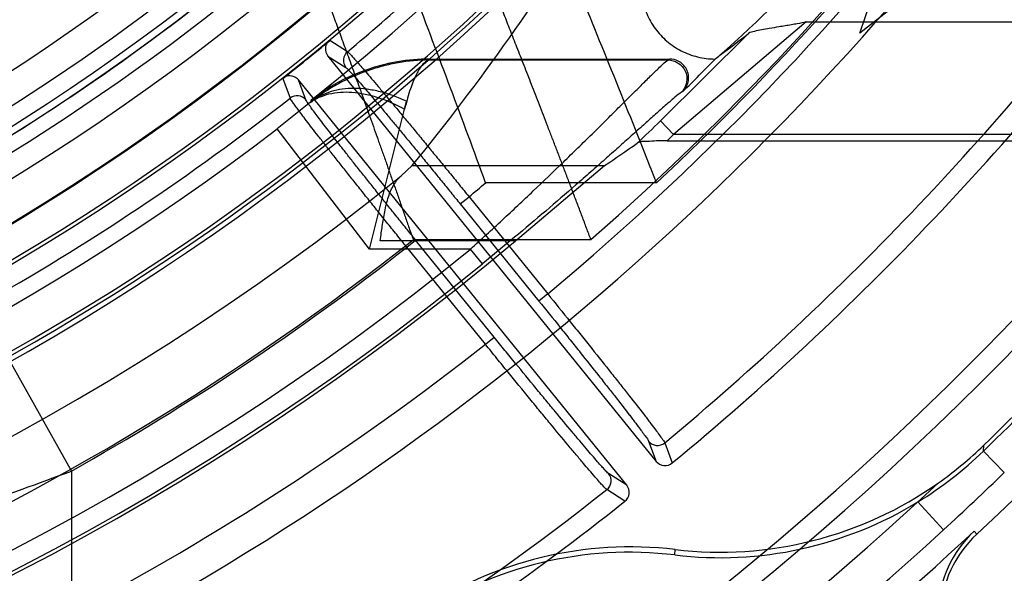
# Model space of a CAD drawing. Header units: millimetres. Extents: x 0 to 297, y 0 to 210.
# Tile 80 of 256: x 146.068 to 146.25, y 92.756 to 92.858. Entities that reach past the tile are written whole.
import ezdxf

# ---------------------------------------------------------------- set-up
doc = ezdxf.new("R2010")
doc.units = ezdxf.units.MM
doc.header["$LTSCALE"] = 16.335
doc.layers.get('0').update_dxf_attribs({"linetype": 'CONTINUOUS'})
for name, color, linetype in [('01_GLOBAL', 7, 'CONTINUOUS'), ('INTFCLR_1', 7, 'CONTINUOUS'), ('INTFCLR_144815', 7, 'CONTINUOUS')]:
    doc.layers.add(name, color=color, linetype=linetype)

msp = doc.modelspace()

# ---------------------------------------------------------------- linework, layer by layer
at = {"color": 7, "linetype": 'Continuous'}
msp.add_circle((146.8548034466, 92.13446435), 2.66, dxfattribs=at)
at = {"color": 9, "linetype": 'Continuous'}
msp.add_arc((146.8548034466, 92.13446435), 2.6259090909, 92.9674534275, 177.0325465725, dxfattribs=at)
at = {"layer": '01_GLOBAL', "color": 7, "linetype": 'Continuous'}
msp.add_circle((146.8548034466, 92.13446435), 2.695, dxfattribs=at)
at = {"layer": 'INTFCLR_1', "color": 6, "linetype": 'Continuous'}
for radius in [0.4224162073, 0.4014439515]:
    msp.add_arc((145.8396077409, 93.1986600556), radius, 270, 90.00000002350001, dxfattribs=at)
at = {"layer": 'INTFCLR_144815', "color": 6, "linetype": 'Continuous'}
for p, q in [((146.2233002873, 92.8558915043), (146.2578980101, 92.9571600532)), ((146.312457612, 92.9256600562), (146.2233002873, 92.8558915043)), ((146.1249594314, 92.8540896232), (146.1254692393, 92.85454710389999)), ((146.1251100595, 92.85165560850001), (146.1857226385, 92.7768053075)), ((146.1438444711, 92.85110749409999), (146.1882113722, 92.85110749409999)), ((146.1173205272, 92.84790377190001), (146.1167670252, 92.8475002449)), ((146.1802826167, 92.7724000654), (146.1196700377, 92.84725036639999)), ((146.1220352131, 92.8434854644), (146.1218753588, 92.84310418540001)), ((146.1877573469, 92.8360289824), (146.2907237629, 92.8360289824)), ((146.1406440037, 92.831418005), (146.1386210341, 92.8295294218)), ((146.1597532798, 92.8175494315), (146.1761966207, 92.831418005)), ((146.1891589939, 92.75951191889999), (146.1892359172, 92.7605146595))]:
    msp.add_line(p, q, dxfattribs=at)
at = {"layer": 'INTFCLR_144815', "color": 9, "linetype": 'Continuous'}
for p, q in [((146.213404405, 92.8579561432), (146.1889246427, 92.8371532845)), ((146.2134044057, 92.8579561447), (146.3091009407, 92.8579561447)), ((146.1287270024, 92.8524653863), (146.125469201, 92.8545471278)), ((146.1864940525, 92.8396686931), (146.202785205, 92.8558434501)), ((146.1251100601, 92.85165560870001), (146.1284395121, 92.8495343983)), ((146.1437667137, 92.8509367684), (146.1438445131, 92.85110749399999)), ((146.1437667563, 92.85093676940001), (146.1879183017, 92.85093676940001)), ((146.1882113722, 92.85110749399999), (146.1879183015, 92.8509367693)), ((146.1167670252, 92.8475002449), (146.1181259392, 92.8438808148)), ((146.1210526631, 92.8435526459), (146.1196700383, 92.8472503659)), ((146.1906613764, 92.84512542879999), (146.1903813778, 92.8449616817)), ((146.1327794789, 92.81602279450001), (146.115761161, 92.83823449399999)), ((146.1864940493, 92.8396686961), (146.1889246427, 92.8371532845)), ((146.2916252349, 92.8371532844), (146.1889246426, 92.8371532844)), ((146.1406440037, 92.831418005), (146.1761966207, 92.831418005)), ((146.1857910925, 92.8282520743), (146.1542346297, 92.8282520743)), ((146.1495358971, 92.8243473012), (146.151167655, 92.8256686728)), ((146.151167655, 92.8256686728), (146.1656920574, 92.8077325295)), ((146.1495358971, 92.8243473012), (146.1640602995, 92.80641115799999)), ((146.1597532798, 92.8175494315), (146.1347628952, 92.8175494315)), ((146.1396714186, 92.8163592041), (146.1413031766, 92.8176805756)), ((146.1541958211, 92.7984230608), (146.1396714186, 92.8163592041)), ((146.1736737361, 92.81773766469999), (146.1408535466, 92.81773766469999)), ((146.155827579, 92.7997444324), (146.1413031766, 92.8176805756)), ((146.1514553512, 92.8160220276), (146.1327800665, 92.8160220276)), ((146.1536651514, 92.8133105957), (146.1514553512, 92.8160220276)), ((146.1656920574, 92.8077325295), (146.1640602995, 92.80641115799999)), ((146.0606249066, 92.8054780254), (146.0777518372, 92.7750097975)), ((146.1541958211, 92.7984230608), (146.155827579, 92.7997444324)), ((146.1843201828, 92.78052751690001), (146.1857226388, 92.7768053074)), ((146.187292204, 92.78023593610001), (146.1886922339, 92.7765067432)), ((146.2461605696, 92.7787136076), (146.2462202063, 92.7797922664)), ((146.2499986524, 92.7747490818), (146.2461605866, 92.7787135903)), ((146.0777518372, 92.7750097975), (146.0777518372, 92.7487237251)), ((146.1802826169, 92.7724000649), (146.1769333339, 92.7745457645)), ((146.179957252, 92.7694332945), (146.176600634, 92.77157807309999)), ((146.2340395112, 92.7693169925), (146.2387750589, 92.76416229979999)), ((146.2444063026, 92.7638906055), (146.2449058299, 92.7633540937))]:
    msp.add_line(p, q, dxfattribs=at)
at = {"layer": 'INTFCLR_144815', "color": 7, "linetype": 'Continuous'}
for p, q in [((146.1222054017, 92.84337935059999), (146.1157611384, 92.8382345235)), ((146.1327800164, 92.8160220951), (146.1396253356, 92.843309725)), ((146.1877573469, 92.8360289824), (146.1851934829, 92.8359661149))]:
    msp.add_line(p, q, dxfattribs=at)
at = {"layer": 'INTFCLR_144815', "color": 6, "linetype": 'Continuous'}
for radius in [0.4466793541, 0.4256665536]:
    msp.add_circle((145.8396077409, 93.1986600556), radius, dxfattribs=at)
for centre, radius, start, end in [((145.8396077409, 93.1986600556), 0.6157754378, 313.9937911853, 154.5150993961), ((145.8396077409, 93.1986600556), 0.5947754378, 312.9543589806, 154.5144414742), ((145.8396077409, 93.1986600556), 0.5751005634, 282.2440355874, 71.2863570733), ((145.8396077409, 93.1986600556), 0.4627266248, 45.0000000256, 314.9999999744), ((145.8396077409, 93.1986600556), 0.4618985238, 44.999999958, 315.000000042), ((145.8396077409, 93.1986600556), 0.461229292, 44.99999997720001, 315.0000000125), ((145.8396077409, 93.1986600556), 0.4472794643, 47.86578076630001, 312.1342192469), ((145.8396077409, 93.1986600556), 0.4408857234, 45.72777364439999, 314.2722263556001), ((145.8396077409, 93.1986600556), 0.4268887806, 45.6663486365, 314.3336513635), ((145.8396077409, 93.1986600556), 0.4537777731, 308.490992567, 51.50900743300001), ((145.8396077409, 93.1986600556), 0.4169682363, 295.6072723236, 334.3927276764), ((145.8396077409, 93.1986600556), 0.3959554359, 297.0737153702, 332.9262846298), ((145.8396077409, 93.1986600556), 0.5947754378, 205.4855585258, 293.0456409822), ((145.8396077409, 93.1986600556), 0.6157754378, 205.4849006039, 292.0062088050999), ((145.8396077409, 93.1986600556), 0.427, 292.2602718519, 310.9966113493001), ((145.8396077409, 93.1986600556), 0.5477895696, 309.5878226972, 323.4121773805), ((143.660967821, 91.9127814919), 2.6560238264, 20.1620810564, 20.9673979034), ((143.7466302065, 91.8662536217), 2.6220116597, 21.5241419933, 22.3475306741), ((145.8396077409, 93.1986600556), 0.4473594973, 308.2829108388, 309.7170891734), ((146.1438570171, 92.8160633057), 0.0350447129, 90.0205121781, 128.5118148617), ((146.1300742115, 92.85085352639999), 0.002100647, 129.8892240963, 218.9019537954), ((145.8396077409, 93.1986600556), 0.4982222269, 314.7982513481, 315.7665268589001), ((145.88066849, 93.2705178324), 0.5250789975, 306.9886106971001, 307.1136711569), ((146.119422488, 92.8422279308), 0.002100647, 39.0980469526, 128.1112074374), ((145.8396077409, 93.1986600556), 0.4977333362, 259.4836750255, 310.0313711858), ((145.8396077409, 93.1986600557), 0.583767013, 314.1494324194, 319.1799903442), ((145.8396077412, 93.19866005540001), 0.5844999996, 314.0715893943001, 319.1075185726), ((146.1974645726, 92.82901250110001), 0.07000914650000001, 301.4954530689, 314.0723645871), ((146.1974610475, 92.830023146), 0.0700042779, 305.2137929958, 314.1482256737), ((146.1873553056, 92.77812606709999), 0.002099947, 218.9714160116, 309.5433871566), ((146.1974912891, 92.82996267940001), 0.0699371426, 263.2209907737, 305.2221155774), ((146.1786513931, 92.7710776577), 0.0020998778, 308.4542789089, 39.03114667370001), ((145.8396077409, 93.1986600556), 0.5477895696, 294.5878227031, 308.4121772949), ((146.1975002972, 92.8289467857), 0.0699342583, 263.1498085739, 301.4986237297), ((145.8396077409, 93.1986600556), 0.5940423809, 293.0433107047, 312.9566892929), ((146.2587260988, 92.7485296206), 0.0210004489, 132.957954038, 221.0011730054), ((146.2592075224, 92.7479760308), 0.0210006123, 132.9560125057, 221.0007423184), ((146.1808183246, 92.6900516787), 0.0699594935, 83.15280260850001, 123.8630934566), ((146.1809808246, 92.6910441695), 0.0699595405, 83.22338960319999, 123.9275501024)]:
    msp.add_arc(centre, radius, start, end, dxfattribs=at)
at = {"layer": 'INTFCLR_144815', "color": 9, "linetype": 'Continuous'}
for centre, radius, start, end in [((145.8396077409, 93.1986600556), 0.5712784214, 292.4997540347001, 54.0964566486), ((145.8396077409, 93.1986600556), 0.4540564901, 52.5411294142, 307.4588705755), ((145.8396077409, 93.1986600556), 0.44073522, 45.7280221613, 314.2719778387), ((145.8396077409, 93.1986600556), 0.4337362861, 45.73034182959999, 314.2696581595), ((145.8396102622, 93.1986612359), 0.5153523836, 292.4997540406, 54.09645665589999), ((145.8396257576, 93.1986643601), 0.5066391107, 311.2505121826, 48.7494878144), ((145.8396077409, 93.1986600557), 0.5830188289, 203.8266800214, 313.0809380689), ((145.8396077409, 93.1986600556), 0.590019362, 203.8278898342, 312.5732768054), ((145.8396077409, 93.1986600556), 0.6110177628, 203.8266800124, 319.1799903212), ((145.8396077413, 93.19866005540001), 0.5069960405, 313.0638327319, 323.1640956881), ((145.839607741, 93.1986600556), 0.5090729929, 309.832493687, 323.1675063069), ((145.8362351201, 93.25029440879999), 0.537876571, 312.1945882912, 318.3797053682), ((145.8396077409, 93.1986600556), 0.4297215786, 293.9594928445, 310.8607650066), ((145.8396077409, 93.1986600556), 0.5440250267, 309.724476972, 323.2755230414), ((145.8396077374, 93.19866005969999), 0.4510440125, 309.8664382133, 311.9496809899), ((145.8396077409, 93.1986600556), 0.4510440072, 299.3413979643, 308.1335617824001), ((145.8396078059, 93.19865998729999), 0.4992041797, 313.3351440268, 314.0175347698), ((145.839607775, 93.1986600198), 0.5027020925, 313.8328155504, 314.0175347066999), ((145.8396077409, 93.1986600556), 0.4750435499, 258.4596803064, 309.0091107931), ((145.839607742, 93.1986600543), 0.4859960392, 309.8720266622, 310.3447838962), ((145.8396077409, 93.1986600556), 0.4856448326, 293.9594928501, 308.3380929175), ((145.8396077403, 93.1986600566), 0.4859960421, 299.3413979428, 308.1279733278), ((145.8396077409, 93.1986600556), 0.4936200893, 259.4138369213, 309.1798196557), ((145.8396077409, 93.1986600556), 0.4971179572, 259.4138369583, 309.1798197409), ((145.839607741, 93.19866005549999), 0.5090729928, 297.8915524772, 308.1675063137), ((146.1859503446, 92.78185233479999), 0.0021007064, 219.1004513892, 309.6978898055), ((145.8348308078, 93.42310480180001), 0.6921252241, 287.3365010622, 290.5471625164), ((146.1752985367, 92.7732266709), 0.0021007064, 308.3024227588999, 38.8995485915), ((145.8389697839, 93.1992533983), 0.5908879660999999, 312.5799076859, 314.076015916), ((145.8396077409, 93.1986600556), 0.5440250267, 297.8915524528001, 308.2755230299)]:
    msp.add_arc(centre, radius, start, end, dxfattribs=at)
at = {"layer": 'INTFCLR_144815', "color": 6, "linetype": 'Continuous'}
for centre, major_axis, start_param, end_param in [((145.8396077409, 93.09539915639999), (0, 0.4080553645), -2.2743411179, -2.1269453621), ((145.8396077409, 93.35714345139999), (0, 0.6262777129), -2.5096843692, -2.4988304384), ((145.8396077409, 93.3584725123), (0, 0.6315297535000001), -2.5581444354, -2.546336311)]:
    msp.add_ellipse(centre, major_axis=major_axis, ratio=0.9674516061, start_param=start_param, end_param=end_param, dxfattribs=at)
for points, knots in [([(146.1867563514, 92.87475585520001), (146.1863773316, 92.8743496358), (146.1856657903, 92.8734938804), (146.1847537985, 92.87209936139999), (146.1840093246, 92.87061414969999), (146.1834419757, 92.86905966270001), (146.1830583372, 92.8674578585), (146.1828621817, 92.8658308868), (146.1828545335, 92.8642008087), (146.1830338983, 92.86258893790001), (146.1833964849, 92.8610159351), (146.1839363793, 92.85950157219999), (146.1846457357, 92.8580645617), (146.1855149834, 92.8567224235), (146.186532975, 92.85549145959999), (146.1876870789, 92.8543867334), (146.1889632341, 92.85342201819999), (146.190346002, 92.8526097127), (146.1918185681, 92.8519607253), (146.1933629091, 92.8514843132), (146.1949594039, 92.8511879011), (146.1960426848, 92.8511140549), (146.1965855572, 92.8511082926)], [0, 0, 0, 0, 0.0514138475, 0.102725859, 0.1538761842, 0.204816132, 0.2555260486, 0.3059645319, 0.3561326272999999, 0.4060417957, 0.4557148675, 0.5051829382, 0.5544885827, 0.6036835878, 0.6528264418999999, 0.7019773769, 0.7511954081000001, 0.8005371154, 0.8500526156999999, 0.8997828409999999, 0.9497593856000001, 1, 1, 1, 1]), ([(146.1207415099, 92.87366091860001), (146.1208631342, 92.8733344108), (146.1210978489, 92.8727041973), (146.1214795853, 92.8716769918), (146.121826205, 92.8707431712), (146.1221548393, 92.86985699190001), (146.1224395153, 92.8690887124), (146.1227492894, 92.8682518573), (146.123083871, 92.8673469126), (146.1234429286, 92.86637446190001), (146.1238261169, 92.8653351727), (146.1242330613, 92.86422978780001), (146.1246634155, 92.86305915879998), (146.1251167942, 92.8618242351), (146.1255926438, 92.86052603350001), (146.1260903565, 92.8591657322), (146.1266093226, 92.8577447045), (146.1271488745, 92.8562644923), (146.1277083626, 92.8547267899), (146.1282870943, 92.8531334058), (146.1288841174, 92.85148617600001), (146.1294984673, 92.8497870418), (146.1301294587, 92.8480381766), (146.1307763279, 92.8462419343), (146.1314379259, 92.84440077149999), (146.1321130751, 92.84251736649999), (146.1328005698, 92.84059448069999), (146.1334994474, 92.83863506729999), (146.1342087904, 92.8366422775), (146.134927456, 92.834619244), (146.1356536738, 92.8325688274), (146.1363863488, 92.83049429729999), (146.1371244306, 92.8283991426), (146.1378671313, 92.8262870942), (146.1386124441, 92.8241613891), (146.139359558, 92.82202566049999), (146.1401065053, 92.8198832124), (146.1406047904, 92.8184532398), (146.1408535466, 92.81773766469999)], [0, 0, 0, 0, 0.0175880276, 0.0339470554, 0.0553167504, 0.0678686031, 0.0816571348, 0.09667520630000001, 0.1129131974, 0.130359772, 0.149002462, 0.1688274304, 0.1898192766, 0.2119608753, 0.2352330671, 0.2596143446, 0.2850789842, 0.3115985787, 0.3391426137, 0.3676784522, 0.3971715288, 0.4275855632, 0.4588827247, 0.4910222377, 0.5239578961, 0.5576403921, 0.5920179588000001, 0.6270399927, 0.6626521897, 0.6987941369, 0.7354122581, 0.7724546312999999, 0.8098528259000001, 0.8475435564, 0.8854677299, 0.9235600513, 0.9617583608, 1, 1, 1, 1]), ([(146.1736737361, 92.81773766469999), (146.1734029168, 92.8184572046), (146.1728604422, 92.819895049), (146.1720473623, 92.8220493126), (146.1712341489, 92.8241966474), (146.1704230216, 92.8263336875), (146.1696149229, 92.8284566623), (146.1688120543, 92.8305622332), (146.1680152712, 92.8326465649), (146.1672257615, 92.8347060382), (146.166444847, 92.83673727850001), (146.1656743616, 92.83873739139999), (146.164915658, 92.8407032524), (146.1641695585, 92.8426316), (146.1634372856, 92.84451940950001), (146.1627201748, 92.846363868), (146.1620195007, 92.8481622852), (146.1613364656, 92.8499121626), (146.1606718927, 92.8516111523), (146.1600265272, 92.8532571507), (146.1594014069, 92.8548482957), (146.1587975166, 92.8563828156), (146.1582155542, 92.8578589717), (146.1576561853, 92.85927515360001), (146.1571201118, 92.8606299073), (146.1566079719, 92.8619219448), (146.1561203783, 92.8631501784), (146.1556578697, 92.86431369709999), (146.1552208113, 92.8654116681), (146.1548095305, 92.8664433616), (146.1544243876, 92.8674081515), (146.1540657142, 92.8683054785), (146.1537338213, 92.8691348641), (146.1534289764, 92.8698959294), (146.1530772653, 92.87077330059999), (146.1527064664, 92.8716974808), (146.1522981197, 92.87271404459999), (146.1520470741, 92.8733377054), (146.1519169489, 92.87366091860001)], [0, 0, 0, 0, 0.0384359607, 0.07682884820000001, 0.1151150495, 0.1532293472, 0.191104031, 0.2286791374, 0.2658872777, 0.3026614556, 0.3389459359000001, 0.3746823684, 0.4098169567, 0.4442918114, 0.4780517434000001, 0.5110468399, 0.5432270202, 0.5745438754, 0.60495773, 0.6344324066, 0.6629322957, 0.6904236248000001, 0.7168753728, 0.7422586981, 0.7665463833, 0.7897140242, 0.8117416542, 0.8326118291, 0.8523097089, 0.8708221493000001, 0.8881372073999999, 0.9042442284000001, 0.9191337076, 0.9327978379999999, 0.9452313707, 0.9663897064, 0.9825810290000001, 1, 1, 1, 1]), ([(146.2134044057, 92.8579561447), (146.2128640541, 92.85783614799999), (146.2119666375, 92.8576583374), (146.21066881, 92.8574276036), (146.2095485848, 92.85723912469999), (146.2081772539, 92.85701556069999), (146.2067453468, 92.8567778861), (146.2052124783, 92.8565203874), (146.2039571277, 92.8562259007), (146.2030834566, 92.8560742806), (146.2027855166, 92.8558437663)], [0, 0, 0, 0, 0.1531757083, 0.2531083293, 0.3647786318, 0.4675559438, 0.6375012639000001, 0.76706558, 0.8957540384, 1, 1, 1, 1]), ([(146.1249594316, 92.854089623), (146.1247881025, 92.8538151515), (146.1244979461, 92.8529820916), (146.1247781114, 92.8520655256), (146.1251100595, 92.85165560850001)], [0, 0, 0, 0, 0.3801962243, 1, 1, 1, 1]), ([(146.1287270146, 92.8524653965), (146.1289563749, 92.852313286), (146.1293068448, 92.85188845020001), (146.1299154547, 92.8512465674), (146.1305981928, 92.8504664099), (146.1314282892, 92.8495153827), (146.1323914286, 92.8483925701), (146.1334868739, 92.8471052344), (146.1347060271, 92.845661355), (146.1360357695, 92.8440768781), (146.1374634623, 92.8423664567), (146.1389810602, 92.84054025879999), (146.1405832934, 92.8386047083), (146.1422552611, 92.8365777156), (146.1439802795, 92.8344791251), (146.1457388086, 92.83233280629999), (146.1475243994, 92.8301473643), (146.1493367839, 92.8279231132), (146.1505535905, 92.8264255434), (146.151167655, 92.8256686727)], [0, 0, 0, 0, 0.0236174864, 0.0463598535, 0.076241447, 0.1124449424, 0.1547360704, 0.2031692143, 0.2575054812, 0.3169009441, 0.3806785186, 0.4486970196, 0.5206645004, 0.596301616, 0.6741811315, 0.7537855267, 0.8344130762, 0.9163616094, 1, 1, 1, 1]), ([(146.1906613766, 92.84512542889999), (146.1909413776, 92.8454034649), (146.191387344, 92.8460251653), (146.1917245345, 92.8471041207), (146.1917180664, 92.8482073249), (146.1913657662, 92.8492619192), (146.1907037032, 92.8501523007), (146.1896615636, 92.85089450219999), (146.1887466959, 92.8511074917), (146.1882113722, 92.85110749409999)], [0, 0, 0, 0, 0.1439731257, 0.2729679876, 0.406673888, 0.5397137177, 0.6719784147, 0.8046798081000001, 1, 1, 1, 1]), ([(146.1196700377, 92.84725036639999), (146.1194660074, 92.84750232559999), (146.1187734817, 92.8480485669), (146.1178156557, 92.84808370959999), (146.1173205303, 92.8479037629)], [0, 0, 0, 0, 0.380965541, 1, 1, 1, 1]), ([(146.1396714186, 92.8163592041), (146.1390484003, 92.81712998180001), (146.1378030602, 92.8186731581), (146.1359443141, 92.82098304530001), (146.1341070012, 92.8232728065), (146.1323178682, 92.82550908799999), (146.1305966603, 92.82766788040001), (146.1289545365, 92.8297347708), (146.1273945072, 92.8317055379), (146.1259245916, 92.8335700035), (146.1245603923, 92.8353084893), (146.1233118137, 92.83690869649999), (146.1221853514, 92.8383615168), (146.1211850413, 92.8396621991), (146.1203182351, 92.840799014), (146.1195960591, 92.8417637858), (146.119013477, 92.8425450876), (146.1185436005, 92.8432293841), (146.1182225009, 92.843636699), (146.1181259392, 92.8438808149)], [0, 0, 0, 0, 0.0850493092, 0.1701691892, 0.2544290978, 0.3369800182, 0.415933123, 0.4913595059, 0.5635135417, 0.6316261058, 0.6951008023, 0.7531486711, 0.805802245, 0.8528571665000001, 0.8939623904, 0.9284635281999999, 0.9563193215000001, 0.9774720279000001, 1, 1, 1, 1]), ([(146.1347628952, 92.8175494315), (146.1348284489, 92.81803005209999), (146.1349512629, 92.8189313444), (146.1351381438, 92.8202709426), (146.1353439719, 92.8215808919), (146.1355889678, 92.8229411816), (146.1358901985, 92.82430947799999), (146.1362647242, 92.82563048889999), (146.1367183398, 92.8268398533), (146.1374049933, 92.82819971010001), (146.138098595, 92.82907224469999), (146.1386210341, 92.8295294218)], [0, 0, 0, 0, 0.1134664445, 0.2127774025, 0.316384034, 0.4236256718, 0.5360542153, 0.6439763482, 0.7445875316, 0.8376078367, 1, 1, 1, 1])]:
    msp.add_open_spline(points, degree=3, knots=knots, dxfattribs=at)
at = {"layer": 'INTFCLR_144815', "color": 9, "linetype": 'Continuous'}
for points, knots in [([(146.1437667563, 92.85093676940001), (146.1418637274, 92.8509137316), (146.1389957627, 92.8506475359), (146.1352411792, 92.8498352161), (146.1314909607, 92.8486995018), (146.1278399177, 92.84707792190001), (146.1243711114, 92.84498173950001), (146.1226960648, 92.84376004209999), (146.1218753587, 92.84310418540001)], [0, 0, 0, 0, 0.241277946, 0.3631082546, 0.4866191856, 0.7375890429, 0.866811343, 1, 1, 1, 1]), ([(146.1437667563, 92.85093676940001), (146.1433104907, 92.85078260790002), (146.142364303, 92.84996367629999), (146.1412684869, 92.8480910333), (146.1404273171, 92.8459494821), (146.1397594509, 92.8437759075), (146.1394350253, 92.84252227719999), (146.1392742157, 92.8418512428)], [0, 0, 0, 0, 0.1391061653, 0.3430976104, 0.6261770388, 0.8006917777, 1, 1, 1, 1]), ([(146.1514553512, 92.8160220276), (146.1534229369, 92.8178010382), (146.1572995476, 92.8213598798), (146.1630056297, 92.8267138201), (146.1676428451, 92.8311659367), (146.1712486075, 92.83467768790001), (146.1738432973, 92.83722638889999), (146.1763259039, 92.83968289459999), (146.1783173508, 92.8416640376), (146.1798412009, 92.8431807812), (146.1812390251, 92.84457509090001), (146.1825644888, 92.8458934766), (146.1838147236, 92.84712926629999), (146.1848800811, 92.8481793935), (146.1862271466, 92.849449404), (146.1872581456, 92.8505074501), (146.1879183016, 92.8509367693)], [0, 0, 0, 0, 0.1576076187, 0.3126657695, 0.4648996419, 0.5395550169, 0.6117242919, 0.6810005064, 0.7470678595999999, 0.7786281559, 0.8087470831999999, 0.8643770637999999, 0.8896994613, 0.9132101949, 0.95321097, 1, 1, 1, 1]), ([(146.1879183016, 92.8509367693), (146.1885297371, 92.8509316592), (146.1895248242, 92.85064841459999), (146.19057866, 92.84976265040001), (146.191184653, 92.8487809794), (146.1915912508, 92.8470886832), (146.1910546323, 92.8456356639), (146.1903813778, 92.8449616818)], [0, 0, 0, 0, 0.2268411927, 0.361813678, 0.5042588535, 0.6465849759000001, 1, 1, 1, 1]), ([(146.1284395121, 92.8495343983), (146.1286531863, 92.84939828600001), (146.1289760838, 92.849009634), (146.1295332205, 92.8484269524), (146.1301577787, 92.8477166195), (146.1309217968, 92.8468449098), (146.1318134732, 92.8458084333), (146.1328287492, 92.8446176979), (146.1339596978, 92.84327989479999), (146.135198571, 92.84180481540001), (146.1365362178, 92.840203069), (146.1379630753, 92.8384861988), (146.1394691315, 92.8366661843), (146.1410441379, 92.8347554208), (146.1426769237, 92.8327674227), (146.1443551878, 92.8307171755), (146.1460660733, 92.8286204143), (146.1477970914, 92.8264924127), (146.1489553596, 92.825064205), (146.1495358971, 92.8243473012)], [0, 0, 0, 0, 0.0231275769, 0.0451535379, 0.0739556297, 0.1093267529, 0.1510233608, 0.1987508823, 0.2521830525, 0.3109402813, 0.3746024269, 0.4426883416, 0.5147332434, 0.5902585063, 0.6687402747, 0.7495811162, 0.8321331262, 0.9157872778, 1, 1, 1, 1]), ([(146.1413031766, 92.8176805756), (146.1407218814, 92.8183984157), (146.1395641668, 92.81983021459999), (146.1378405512, 92.82196835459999), (146.1361440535, 92.82407939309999), (146.1344873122, 92.826147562), (146.1328826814, 92.8281574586), (146.131341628, 92.83009472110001), (146.1298747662, 92.83194597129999), (146.1284922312, 92.8336984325), (146.1272038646, 92.83533956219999), (146.1260190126, 92.836857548), (146.1249460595, 92.8382413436), (146.1239928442, 92.83948150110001), (146.1231647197, 92.8405688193), (146.122471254, 92.8414969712), (146.1219068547, 92.84225489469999), (146.1214534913, 92.8429199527), (146.1211411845, 92.8433158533), (146.1210526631, 92.8435526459)], [0, 0, 0, 0, 0.0843226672, 0.1680898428, 0.2507128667, 0.3315559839, 0.4099994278, 0.4854968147, 0.5575372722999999, 0.6256198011, 0.6892684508, 0.7480054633, 0.8014118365, 0.8491164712, 0.8908026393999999, 0.9261630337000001, 0.9549373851, 0.9769222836, 1, 1, 1, 1]), ([(146.1903813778, 92.8449616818), (146.1899500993, 92.8447100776), (146.1888766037, 92.8437862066), (146.187519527, 92.8426341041), (146.186251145, 92.84150869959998), (146.1849922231, 92.8403885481), (146.1836579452, 92.8391925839), (146.1822497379, 92.8379292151), (146.180715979, 92.83655344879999), (146.1787102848, 92.83475760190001), (146.1762101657, 92.8325306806), (146.1735973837, 92.8302200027), (146.1699653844, 92.8270355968), (146.1652934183, 92.8229992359), (146.1595481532, 92.8181447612), (146.1556441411, 92.81492332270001), (146.1536651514, 92.8133105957)], [0, 0, 0, 0, 0.0308955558, 0.08700055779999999, 0.1104807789, 0.1357721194, 0.1912826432, 0.2213476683, 0.2528361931, 0.3187724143, 0.3879324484, 0.4600064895, 0.5345965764, 0.6868169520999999, 0.8420341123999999, 1, 1, 1, 1]), ([(146.1656920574, 92.8077325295), (146.1670771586, 92.806024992), (146.1691344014, 92.8034810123), (146.1715176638, 92.80051926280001), (146.1728476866, 92.79886209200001), (146.1747311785, 92.79651097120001), (146.1768428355, 92.7938628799), (146.1788892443, 92.7912796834), (146.1799706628, 92.78990918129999), (146.1813866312, 92.7881095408), (146.1827242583, 92.78639780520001), (146.1839798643, 92.7847724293), (146.1846584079, 92.78388635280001), (146.1855977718, 92.7826678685), (146.1864927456, 92.7813867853), (146.1871704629, 92.7805430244), (146.187292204, 92.78023593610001)], [0, 0, 0, 0, 0.1886030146, 0.2806470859, 0.3260987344, 0.3708767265, 0.5390619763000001, 0.616631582, 0.6535697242, 0.6888152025, 0.8130592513, 0.8399245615, 0.8649830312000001, 0.9088242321, 0.9716634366, 1, 1, 1, 1]), ([(146.1640602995, 92.80641115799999), (146.1653609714, 92.8048049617), (146.1672925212, 92.8024117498), (146.1695297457, 92.79962519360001), (146.1707781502, 92.79806594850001), (146.1725460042, 92.79585367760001), (146.1745279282, 92.7933619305), (146.1764478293, 92.7909306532), (146.1774622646, 92.7896406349), (146.1787904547, 92.7879465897), (146.1800447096, 92.78633496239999), (146.1812216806, 92.7848043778), (146.1818576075, 92.78396993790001), (146.1827384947, 92.78282230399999), (146.1835737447, 92.78161464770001), (146.1842105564, 92.7808183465), (146.1843201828, 92.78052751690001)], [0, 0, 0, 0, 0.1885916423, 0.2806293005, 0.326079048, 0.370855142, 0.5390330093, 0.6165989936, 0.6535360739, 0.6887817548, 0.8130239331, 0.8398896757, 0.8649486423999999, 0.9087902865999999, 0.9716394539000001, 1, 1, 1, 1]), ([(146.1766006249, 92.7715780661), (146.1763290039, 92.7717586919), (146.1759189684, 92.7722696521), (146.1751972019, 92.77303822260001), (146.1739907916, 92.7744326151), (146.1725507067, 92.7761104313), (146.1711522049, 92.7777711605), (146.1702170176, 92.7788861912), (146.1686126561, 92.7808058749), (146.1669526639, 92.78280746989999), (146.1652360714, 92.78488790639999), (146.1639839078, 92.7864086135), (146.161692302, 92.78920021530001), (146.1593702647, 92.79204520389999), (146.1573396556, 92.794543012), (146.1559433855, 92.7962632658), (146.1548953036, 92.79755778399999), (146.1541958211, 92.7984230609)], [0, 0, 0, 0, 0.0279810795, 0.0550441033, 0.090861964, 0.1859105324, 0.2448424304, 0.2770737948, 0.3107485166, 0.4594481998, 0.5001336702, 0.5421146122, 0.6284252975, 0.8099465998, 0.8571241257, 0.9045572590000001, 1, 1, 1, 1]), ([(146.1769333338, 92.7745457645), (146.1766749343, 92.7747113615), (146.1762875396, 92.7751922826), (146.1756055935, 92.7759114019), (146.1744674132, 92.77721922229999), (146.1731102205, 92.77879339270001), (146.1717921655, 92.78035181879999), (146.1709110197, 92.7813983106), (146.1693995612, 92.7832001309), (146.1678361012, 92.7850792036), (146.1662196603, 92.78703259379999), (146.1650407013, 92.78846054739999), (146.1628832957, 92.7910820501), (146.1606974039, 92.79375383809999), (146.1587861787, 92.7960998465), (146.157472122, 92.7977156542), (146.1564857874, 92.7989316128), (146.155827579, 92.7997444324)], [0, 0, 0, 0, 0.0280049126, 0.055077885, 0.0908959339, 0.1859460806, 0.2448786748, 0.277109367, 0.3107821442, 0.4594772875, 0.5001609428, 0.5421399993, 0.6284470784, 0.8099581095, 0.8571324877, 0.9045628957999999, 1, 1, 1, 1])]:
    msp.add_open_spline(points, degree=3, knots=knots, dxfattribs=at)
at = {"layer": 'INTFCLR_144815', "color": 7, "linetype": 'Continuous'}
for points, knots in [([(146.1396253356, 92.843309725), (146.1388304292, 92.8436816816), (146.1372300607, 92.8443484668), (146.1347879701, 92.8451024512), (146.1323714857, 92.84557187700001), (146.1300267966, 92.8457424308), (146.1277979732, 92.8456034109), (146.1257258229, 92.8451620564), (146.1238475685, 92.84443007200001), (146.1227220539, 92.84375455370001), (146.1222054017, 92.84337935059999)], [0, 0, 0, 0, 0.1442852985, 0.2845766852, 0.4194953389, 0.5481261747, 0.6700320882, 0.7854241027, 0.8950248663, 1, 1, 1, 1]), ([(146.1218753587, 92.84310418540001), (146.1228918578, 92.8438318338), (146.1254117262, 92.8449380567), (146.1297802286, 92.84517390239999), (146.1345576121, 92.8441201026), (146.1377006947, 92.8427098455), (146.1392742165, 92.8418512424)], [0, 0, 0, 0, 0.2049801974, 0.4386141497, 0.7060760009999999, 1, 1, 1, 1]), ([(146.1877573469, 92.8360289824), (146.1871002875, 92.8360289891), (146.1858586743, 92.8360303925), (146.1840528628, 92.8358302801), (146.1827038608, 92.83594512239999), (146.1821939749, 92.8355628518)], [0, 0, 0, 0, 0.3522979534, 0.6583119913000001, 1, 1, 1, 1])]:
    msp.add_open_spline(points, degree=3, knots=knots, dxfattribs=at)

doc.saveas('drawing.dxf')
